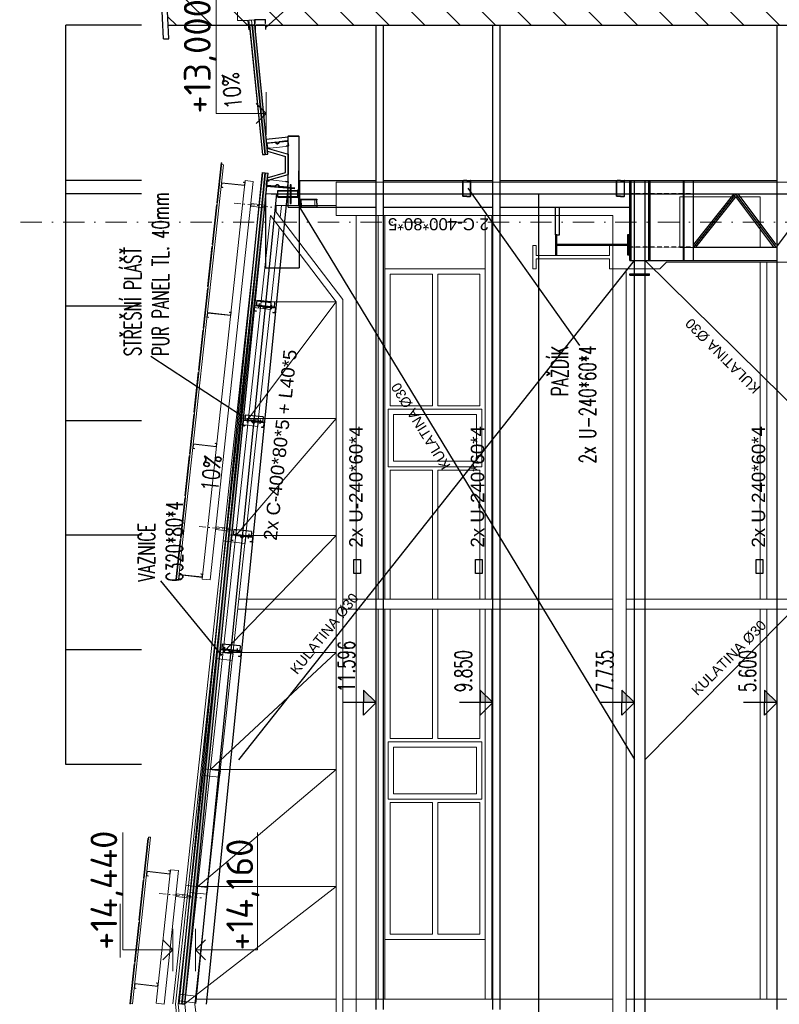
# Model space of a CAD drawing. Header units: millimetres. Extents: x -385852 to 693036, y -525006 to 444206.
# Tile 93 of 156: x 234815 to 246173, y 11699 to 26429. Entities that reach past the tile are written whole.
import ezdxf
from ezdxf.enums import TextEntityAlignment as Align

# ---------------------------------------------------------------- set-up
doc = ezdxf.new("R2010")
doc.units = ezdxf.units.MM
for name, pattern in [('CENTERX2', [101.6, 63.5, -12.7, 12.7, -12.7]), ('DASHDOT', [25.4, 12.7, -6.35, 0, -6.35]), ('HIDDEN2', [4.7625, 3.175, -1.5875]), ('ČERCHOVANÁ', [25.4, 12.7, -6.35, 0, -6.35])]:
    doc.linetypes.add(name, pattern=pattern)
doc.layers.get('Defpoints').update_dxf_attribs({"color": 8})
doc.layers.add('____podklad-01', color=91, linetype='Continuous', transparency=0.8)
for name, color, linetype, lineweight in [('A99_S_kce-demolice', 30, 'Continuous', 20), ('A99_S_kce-pohl', 61, 'Continuous', 5), ('A99_S_kce-rez-sil', 7, 'Continuous', 15), ('A99_S_kce-rez-ten', 6, 'Continuous', 9), ('A99_S_koty-200-vysk', 160, 'Continuous', 9), ('A99_S_osy', 1, 'CENTERX2', 5)]:
    doc.layers.add(name, color=color, linetype=linetype, lineweight=lineweight)
for name, color, linetype in [('CSPROFILY_POHLEDY', 7, 'Continuous'), ('OSY', 2, 'ČERCHOVANÁ'), ('SRAFY', 9, 'Continuous'), ('SUMA', 7, 'Continuous')]:
    doc.layers.add(name, color=color, linetype=linetype)
doc.styles.add('100', font='romans.shx', dxfattribs={"width": 0.65, "height": 0.25})
doc.styles.add('50', font='romans.shx', dxfattribs={"width": 0.65, "height": 0.125})
doc.styles.add('A99_popis', font='isocpeur.ttf')
doc.styles.add('ARIAL', font='arial.ttf', dxfattribs={"height": 1000})
doc.styles.add('S2_5', font='ROMANS.shx', dxfattribs={"width": 0.65, "height": 2.5})
doc.dimstyles.new('100', dxfattribs={"dimscale": 0.1, "dimtxt": 1, "dimasz": 1, "dimexe": 1, "dimexo": 5, "dimgap": 1, "dimtad": 1, "dimdec": 0, "dimlfac": 1000, "dimrnd": 1, "dimdsep": 46, "dimtxsty": '100', "dimblk": 'lin_kot', "dimcen": 0, "dimclrd": 256, "dimclre": 256, "dimaunit": 2, "dimadec": 3, "dimazin": 0, "dimtfac": 1, "dimtdec": 0, "dimtix": 1, "dimtmove": 2, "dimatfit": 3, "dimldrblk": 'sip_kot', "dimfxl": 1, "dimtvp": 2.5, "dimtolj": 1, "dimtzin": 0, "dimarcsym": 0})

# ---------------------------------------------------------------- blocks, each defined once
blk = doc.blocks.new('Vaznice')
at = {"layer": 'SUMA'}
for p, q in [((118, 37), (118, -78)), ((122, -78), (122, 37)), ((194, 37), (194, 11)), ((198, 37), (198, 11)), ((198, 37), (198, 11)), ((122, -88), (141, -107)), ((122, -140), (141, -121)), ((125, -85), (144, -104)), ((125, -143), (144, -124)), ((118, -265), (118, -150)), ((122, -150), (122, -265)), ((194, -265), (194, -239)), ((198, -265), (198, -239)), ((198, -265), (198, -239))]:
    blk.add_line(p, q, dxfattribs=at)
at = {"layer": 'SUMA', "color": 7, "linetype": 'Continuous'}
for p, q in [((127, 46), (189, 46)), ((127, 42), (189, 42)), ((194, 11), (198, 11)), ((127, -270), (189, -270)), ((127, -274), (189, -274)), ((194, -239), (198, -239))]:
    blk.add_line(p, q, dxfattribs=at)
for centre, radius, start, end in [((127, 37), 9, 90, 180), ((127, 37), 5, 90, 180), ((127, -265), 9, 180, 270), ((127, -265), 5, 180, 270)]:
    blk.add_arc(centre, radius, start, end, dxfattribs=at)
at = {"layer": 'SUMA'}
for centre, radius, start, end in [((189, 37), 9, 0, 90), ((189, 37), 5, 0, 90), ((132, -78), 14, 180, 224.9113), ((132, -150), 14, 135.0887, 180), ((132, -78), 10, 180, 224.9113), ((132, -150), 10, 135.0887, 180), ((134, -114), 10, 0, 44.9113), ((134, -114), 10, 315.0887, 0), ((134, -114), 14, 0, 44.4153), ((134, -114), 14, 315.5847, 0), ((189, -265), 9, 270, 0), ((189, -265), 5, 270, 0)]:
    blk.add_arc(centre, radius, start, end, dxfattribs=at)
blk = doc.blocks.new('A$C3FF1313D')
at = {"layer": 'CSPROFILY_POHLEDY'}
blk.add_line((17, -2), (17, -2), dxfattribs=at)
blk.add_line((17, -2), (17, -2), dxfattribs=at)
blk.add_line((17, -2), (17, -2), dxfattribs=at)
blk.add_line((17, -2), (17, -2), dxfattribs=at)
blk.add_line((17, -2), (17, -2), dxfattribs=at)
at = {"layer": 'OSY', "color": 1}
blk.add_line((17, -2), (17, -2), dxfattribs=at)
blk.add_line((17, -2), (17, -2), dxfattribs=at)
at = {"layer": 'SUMA', "color": 1}
blk.add_line((17, -2), (17, -2), dxfattribs=at)
blk.add_line((17, -2), (17, -2), dxfattribs=at)
blk.add_line((17, -2), (17, -2), dxfattribs=at)
blk.add_line((17, -2), (17, -2), dxfattribs=at)
at = {"layer": 'SUMA', "xscale": -0.001000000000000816, "yscale": 0.000999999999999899, "zscale": 0.001, "rotation": 354.9999772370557}
blk.add_blockref('Vaznice', (17, -2), dxfattribs=at)
blk = doc.blocks.new('A$C702019A3')
at = {"layer": 'SUMA', "xscale": -1, "rotation": 174.2894068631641}
blk.add_blockref('Vaznice', (-145, -261), dxfattribs=at)
blk = doc.blocks.new('lin_kot')
at = {"linetype": 'Continuous'}
for q in [(-1, 0), (1, 0)]:
    blk.add_line((0, 0), q, dxfattribs=at)
for points in [[(0, 0), (-1, -1)], [(0, 0), (1, 1)]]:
    blk.add_lwpolyline(points, dxfattribs=at)
blk = doc.blocks.new('*D181')
at = {"layer": '____podklad-01', "lineweight": -2}
for p, q in [((236636, 17002), (235505, 17002)), ((235505, 15288), (235505, 17002)), ((236636, 15288), (235505, 15288))]:
    blk.add_line(p, q, dxfattribs=at)
at = {"layer": 'Defpoints', "color": 0, "lineweight": 5}
for p in [(235505, 17002), (236636, 17002), (236636, 15288)]:
    blk.add_point(p, dxfattribs=at)
at = {"layer": '____podklad-01', "lineweight": -2, "xscale": 0.1, "yscale": 0.1, "zscale": 0.1}
for p, rotation in [((235505, 17002), 90), ((235505, 15288), 270)]:
    blk.add_blockref('lin_kot', p, dxfattribs=dict(at, rotation=rotation))
at = {"layer": '____podklad-01', "color": 0, "insert": (235505, 16145), "char_height": 0.25, "attachment_point": 5, "rotation": 90, "style": '100'}
blk.add_mtext('\\A1;1714000', dxfattribs=at)
blk = doc.blocks.new('sip_kot')
at = {"linetype": 'Continuous'}
blk.add_lwpolyline([(0, 0, 0, 0.7, 0), (-3, 0, 0.7, 0.7, 0)], format="xyseb", dxfattribs=at)
blk = doc.blocks.new('*D182')
at = {"layer": '____podklad-01', "lineweight": -2}
for p, q in [((236636, 18716), (235505, 18716)), ((235505, 17002), (235505, 18716)), ((236636, 17002), (235505, 17002))]:
    blk.add_line(p, q, dxfattribs=at)
at = {"layer": 'Defpoints', "color": 0, "lineweight": 5}
for p in [(235505, 18716), (236636, 18716), (236636, 17002)]:
    blk.add_point(p, dxfattribs=at)
at = {"layer": '____podklad-01', "lineweight": -2, "xscale": 0.1, "yscale": 0.1, "zscale": 0.1}
for p, rotation in [((235505, 18716), 90), ((235505, 17002), 270)]:
    blk.add_blockref('lin_kot', p, dxfattribs=dict(at, rotation=rotation))
at = {"layer": '____podklad-01', "color": 0, "insert": (235505, 17859), "char_height": 0.25, "attachment_point": 5, "rotation": 90, "style": '100'}
blk.add_mtext('\\A1;1714000', dxfattribs=at)
blk = doc.blocks.new('*D183')
at = {"layer": '____podklad-01', "lineweight": -2}
for p, q in [((236636, 20430), (235505, 20430)), ((235505, 18716), (235505, 20430)), ((236636, 18716), (235505, 18716))]:
    blk.add_line(p, q, dxfattribs=at)
at = {"layer": 'Defpoints', "color": 0, "lineweight": 5}
for p in [(235505, 20430), (236636, 20430), (236636, 18716)]:
    blk.add_point(p, dxfattribs=at)
at = {"layer": '____podklad-01', "lineweight": -2, "xscale": 0.1, "yscale": 0.1, "zscale": 0.1}
for p, rotation in [((235505, 20430), 90), ((235505, 18716), 270)]:
    blk.add_blockref('lin_kot', p, dxfattribs=dict(at, rotation=rotation))
at = {"layer": '____podklad-01', "color": 0, "insert": (235505, 19573), "char_height": 0.25, "attachment_point": 5, "rotation": 90, "style": '100'}
blk.add_mtext('\\A1;1714000', dxfattribs=at)
blk = doc.blocks.new('*D184')
at = {"layer": '____podklad-01', "lineweight": -2}
for p, q in [((236636, 22144), (235505, 22144)), ((235505, 20430), (235505, 22144)), ((236636, 20430), (235505, 20430))]:
    blk.add_line(p, q, dxfattribs=at)
at = {"layer": 'Defpoints', "color": 0, "lineweight": 5}
for p in [(235505, 22144), (236636, 22144), (236636, 20430)]:
    blk.add_point(p, dxfattribs=at)
at = {"layer": '____podklad-01', "lineweight": -2, "xscale": 0.1, "yscale": 0.1, "zscale": 0.1}
for p, rotation in [((235505, 22144), 90), ((235505, 20430), 270)]:
    blk.add_blockref('lin_kot', p, dxfattribs=dict(at, rotation=rotation))
at = {"layer": '____podklad-01', "color": 0, "insert": (235505, 21287), "char_height": 0.25, "attachment_point": 5, "rotation": 90, "style": '100'}
blk.add_mtext('\\A1;1714000', dxfattribs=at)
blk = doc.blocks.new('*D185')
at = {"layer": '____podklad-01', "lineweight": -2}
for p, q in [((236636, 23825), (235505, 23825)), ((235505, 22144), (235505, 23825)), ((236636, 22144), (235505, 22144))]:
    blk.add_line(p, q, dxfattribs=at)
at = {"layer": 'Defpoints', "color": 0, "lineweight": 5}
for p in [(235505, 23825), (236636, 23825), (236636, 22144)]:
    blk.add_point(p, dxfattribs=at)
at = {"layer": '____podklad-01', "lineweight": -2, "xscale": 0.1, "yscale": 0.1, "zscale": 0.1}
for p, rotation in [((235505, 23825), 90), ((235505, 22144), 270)]:
    blk.add_blockref('lin_kot', p, dxfattribs=dict(at, rotation=rotation))
at = {"layer": '____podklad-01', "color": 0, "insert": (235505, 22984), "char_height": 0.25, "attachment_point": 5, "rotation": 90, "style": '100'}
blk.add_mtext('\\A1;1681000', dxfattribs=at)
blk = doc.blocks.new('A$C0B455823')
at = {"layer": 'SRAFY', "color": 1}
for p, q in [((47, 91), (-20, 98)), ((-13, -134), (13, 134)), ((-5, -135), (21, 134)), ((17, 85), (9, 86)), ((18, 103), (10, 103)), ((93, 126), (13, 134)), ((66, -142), (93, 126)), ((28, -98), (-39, -92)), ((66, -142), (-13, -134)), ((-2, -104), (-10, -103)), ((-1, -86), (-9, -86))]:
    blk.add_line(p, q, dxfattribs=at)
at = {"layer": 'SRAFY', "color": 1, "xscale": -0.9999999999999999, "rotation": 354.2894068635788}
blk.add_blockref('Vaznice', (129, 102), dxfattribs=at)
blk = doc.blocks.new('*D190')
at = {"layer": '____podklad-01', "lineweight": -2}
for p, q in [((242577, 23825), (242577, 23825)), ((242577, -425), (242577, 23825)), ((242577, -425), (242577, -425))]:
    blk.add_line(p, q, dxfattribs=at)
at = {"layer": 'Defpoints', "color": 0, "lineweight": 5}
for p in [(242577, 23825), (242577, 23825), (242577, -425)]:
    blk.add_point(p, dxfattribs=at)
at = {"layer": '____podklad-01', "lineweight": -2, "xscale": 0.1, "yscale": 0.1, "zscale": 0.1}
for p, rotation in [((242577, 23825), 90), ((242577, -425), 270)]:
    blk.add_blockref('lin_kot', p, dxfattribs=dict(at, rotation=rotation))
at = {"layer": '____podklad-01', "color": 0, "insert": (242352, 11184), "char_height": 0.25, "attachment_point": 5, "rotation": 90, "style": '100'}
blk.add_mtext('\\A1;24250000', dxfattribs=at)
blk = doc.blocks.new('A$C45533091')
at = {"layer": 'SUMA'}
for p, q in [((-0.06, 0.076), (-0.06, 0.08)), ((-0.06, 0.08), (-0.009, 0.08)), ((-0.06, 0.076), (-0.009, 0.076)), ((-0.004, -0.071), (-0.004, 0.071)), ((0, -0.071), (0, 0.071)), ((-0.06, -0.08), (-0.06, -0.076)), ((-0.06, -0.076), (-0.009, -0.076)), ((-0.06, -0.08), (-0.009, -0.08))]:
    blk.add_line(p, q, dxfattribs=at)
for centre, radius, start, end in [((-0.009, 0.071), 0.009, 360, 90), ((-0.009, 0.071), 0.005, 360, 90), ((-0.009, -0.071), 0.005, 270, 360), ((-0.009, -0.071), 0.009, 270, 360)]:
    blk.add_arc(centre, radius, start, end, dxfattribs=at)
blk = doc.blocks.new('*D193')
at = {"layer": '____podklad-01', "lineweight": -2}
for p, q in [((236636, 24025), (235505, 24025)), ((235505, 23825), (235505, 24025)), ((236636, 23825), (235505, 23825))]:
    blk.add_line(p, q, dxfattribs=at)
at = {"layer": 'Defpoints', "color": 0, "lineweight": 5}
for p in [(235505, 24025), (236636, 24025), (236636, 23825)]:
    blk.add_point(p, dxfattribs=at)
at = {"layer": '____podklad-01', "lineweight": -2, "xscale": 0.1, "yscale": 0.1, "zscale": 0.1}
for p, rotation in [((235505, 24025), 90), ((235505, 23825), 270)]:
    blk.add_blockref('lin_kot', p, dxfattribs=dict(at, rotation=rotation))
at = {"layer": '____podklad-01', "color": 0, "insert": (235505, 23925), "char_height": 0.25, "attachment_point": 5, "rotation": 90, "style": '100'}
blk.add_mtext('\\A1;200000', dxfattribs=at)
blk = doc.blocks.new('*D194')
at = {"layer": '____podklad-01', "lineweight": -2}
for p, q in [((236636, 26345), (235505, 26345)), ((235505, 24025), (235505, 26345)), ((236636, 24025), (235505, 24025))]:
    blk.add_line(p, q, dxfattribs=at)
at = {"layer": 'Defpoints', "color": 0, "lineweight": 5}
for p in [(235505, 26345), (236636, 26345), (236636, 24025)]:
    blk.add_point(p, dxfattribs=at)
at = {"layer": '____podklad-01', "lineweight": -2, "xscale": 0.1, "yscale": 0.1, "zscale": 0.1}
for p, rotation in [((235505, 26345), 90), ((235505, 24025), 270)]:
    blk.add_blockref('lin_kot', p, dxfattribs=dict(at, rotation=rotation))
at = {"layer": '____podklad-01', "color": 0, "insert": (235505, 25185), "char_height": 0.25, "attachment_point": 5, "rotation": 90, "style": '100'}
blk.add_mtext('\\A1;2320000', dxfattribs=at)
blk = doc.blocks.new('vys_kota')
at = {"linetype": 'Continuous'}
for p, q in [((0, 0), (0, 5.01)), ((0, 0), (-1.88, 1.88)), ((-1.88, 1.88), (0, 1.88)), ((1.88, 1.88), (0, 1.88)), ((0, 0), (1.88, 1.88))]:
    blk.add_line(p, q, dxfattribs=at)
for points in [[(0, 1.88), (0, 0), (1.88, 1.88)], [(0, 0), (1.88, 1.88), (0, 1.88), (0, 0)]]:
    blk.add_solid(points, dxfattribs=at)
at = {"color": 7, "linetype": 'Continuous', "style": 'S2_5', "width": 0.65}
blk.add_attdef('VYSKA', (1.57, 3.17), '', height=2.5, dxfattribs=at)
blk = doc.blocks.new('*D188')
at = {"layer": '____podklad-01', "lineweight": -2}
for p, q in [((238492, 23824), (238492, 22717)), ((238992, 23824), (238992, 22717)), ((238492, 22717), (238992, 22717))]:
    blk.add_line(p, q, dxfattribs=at)
at = {"layer": 'Defpoints', "color": 0, "lineweight": 5}
for p in [(238492, 23825), (238992, 23825), (238992, 22717)]:
    blk.add_point(p, dxfattribs=at)
at = {"layer": '____podklad-01', "lineweight": -2, "xscale": 0.1, "yscale": 0.1, "zscale": 0.1, "rotation": 180}
blk.add_blockref('lin_kot', (238492, 22717), dxfattribs=at)
at = {"layer": '____podklad-01', "lineweight": -2, "xscale": 0.1, "yscale": 0.1, "zscale": 0.1}
blk.add_blockref('lin_kot', (238992, 22717), dxfattribs=at)
at = {"layer": '____podklad-01', "color": 0, "insert": (239252, 22942), "char_height": 0.25, "attachment_point": 5, "style": '100'}
blk.add_mtext('\\A1;499596', dxfattribs=at)
blk = doc.blocks.new('A$C7C5A5B29')
at = {"layer": 'SUMA'}
for p, q in [((0.111, 0), (-0.111, 0)), ((-0.12, -0.06), (-0.12, -0.009)), ((-0.116, -0.06), (-0.12, -0.06)), ((-0.116, -0.06), (-0.116, -0.009)), ((0.111, -0.004), (-0.111, -0.004)), ((0.116, -0.06), (0.116, -0.009)), ((0.12, -0.06), (0.116, -0.06)), ((0.12, -0.06), (0.12, -0.009))]:
    blk.add_line(p, q, dxfattribs=at)
for centre, radius, start, end in [((-0.111, -0.009), 0.009, 90, 180), ((0.111, -0.009), 0.009, 0, 90), ((-0.111, -0.009), 0.005, 90, 180), ((0.111, -0.009), 0.005, 0, 90)]:
    blk.add_arc(centre, radius, start, end, dxfattribs=at)

msp = doc.modelspace()

# ---------------------------------------------------------------- hatches: boundary and pattern name
at = {"layer": '____podklad-01'}
h = msp.add_hatch(dxfattribs=at)
h.set_pattern_fill('ANSI31', color=256, scale=3000, angle=90, style=0)
h.set_pattern_definition([(135, (210977.15, -4750.14), (-265.165, -265.165), [])])
h.paths.add_polyline_path([(237036.0766, 26345), (236845.1287, 30097.0866), (251890, 30097.0866), (251890, 26345)])
h.paths.add_polyline_path([(238755.1557, 27065.7841), (238755.1557, 29899.1175), (240011.1081, 29899.1175), (240011.1081, 27065.7841)], flags=24)
h.paths.add_polyline_path([(239915.9159, 24722.6406), (239915.9159, 27230.9739), (240779.0111, 27230.9739), (240779.0111, 24722.6406)], flags=9)
h.paths.add_polyline_path([(246740.867, 27823.2497), (242338.9656, 27823.2497), (242338.9656, 27109.1893), (246740.867, 27109.1893)], flags=24)
h = msp.add_hatch(dxfattribs=at)
h.set_pattern_fill('HONEY', color=256, scale=150, angle=371.35093808, style=0)
h.set_pattern_definition([(5.7105931, (-2136215.1, 331.612), (26.36968195, 18.95593236), [18.75, -37.5]), (125.7105931, (-2136215.1, 331.612), (-29.60115995, 13.35884828), [18.75, -37.5]), (65.7105931, (-2136215.1, 331.612), (-3.231478, 32.31478064), [-37.5, 18.75])])
h.paths.add_polyline_path([(238483.2144, 24414.4622), (238523.0159, 24418.4424), (238329.5694, 26352.907), (238289.7679, 26348.9268)])
h = msp.add_hatch(dxfattribs=at)
h.set_pattern_fill('HONEY', color=256, scale=150, angle=371.35093808, style=0)
h.set_pattern_definition([(354.2894069, (-2136215.1, 48220.979), (26.36968195, -18.95593236), [18.75, -37.5]), (234.2894069, (-2136215.1, 48220.979), (-29.60115995, -13.35884828), [18.75, -37.5]), (294.2894069, (-2136215.1, 48220.979), (-3.231478, -32.31478064), [-37.5, 18.75])])
h.paths.add_polyline_path([(238483.2144, 24138.1289), (238523.0159, 24134.1487), (237279.601, 11700), (237239.7995, 11703.9802)])

# ---------------------------------------------------------------- linework, layer by layer
for p, q in [((236966.3582, 26140.934), (236765.0252, 30097.0866)), ((237046.2549, 26145), (236845.1287, 30097.0866)), ((237036.0766, 26345), (251890, 26345)), ((238483.2144, 24414.4622), (238289.7679, 26348.9268)), ((238523.0159, 24418.4424), (238329.5694, 26352.907)), ((240144, 17620), (240144, 26345)), ((240254, 17620), (240254, 26345)), ((241890, 17620), (241890, 26345)), ((242000, 17620), (242000, 26345)), ((246140, 17620), (246140, 26345)), ((236966.3582, 26140.934), (237046.2549, 26145)), ((238830.9707, 23625), (238830.9707, 24688.9182)), ((238830.9707, 24688.9182), (238991.697, 24688.9182)), ((238991.697, 24025), (238991.697, 24688.9182)), ((238790.9707, 24145.2067), (238790.9707, 24385.0812)), ((238830.9707, 24415.144), (238830.9707, 24115.144)), ((238483.2144, 24138.1289), (237239.7995, 11703.9802)), ((238523.0159, 24134.1487), (237279.601, 11700)), ((238991.697, 24025), (240144, 24025)), ((238999.697, 24025), (238999.697, 23625)), ((240254, 24025), (241890, 24025)), ((242000, 24025), (246140, 24025)), ((243940, 22825), (243940, 24025)), ((243940, 22825), (243940, 24025)), ((243940, 24025), (244240, 24025)), ((243956, 22825), (243956, 24025)), ((244005, 22627.3629), (244005, 24025)), ((244165, 22627.3629), (244165, 24025)), ((244224, 22825), (244224, 24025)), ((244240, 22825), (244240, 24025)), ((244740, 22825), (244740, 24025)), ((244750, 22825), (244750, 24025)), ((244890, 22825), (244890, 24025)), ((238822.1709, 23909.739), (237601.197, 11700)), ((238503.3365, 23937.3548), (238926.8847, 23905)), ((238504.1325, 23945.3151), (238926.8847, 23913.3115)), ((238676.8847, 23775), (238676.8847, 23875)), ((238676.8847, 23875), (238859.5254, 23875)), ((238676.8847, 23866.5), (238859.5254, 23866.5)), ((238874.7076, 23875), (238971.697, 23875)), ((238874.7076, 23866.5), (238971.697, 23866.5)), ((238971.697, 23775), (238971.697, 23875)), ((238676.8847, 23783.5), (238859.5254, 23783.5)), ((238676.8847, 23775), (238859.5254, 23775)), ((238874.7076, 23783.5), (238971.697, 23783.5)), ((238874.7076, 23775), (238971.697, 23775)), ((238971.697, 23836), (238991.697, 23836)), ((238971.697, 23814), (238991.697, 23814)), ((244890, 23825), (246140, 23825)), ((238830.9707, 23625), (238991.697, 23625)), ((238991.697, 23625), (240144, 23625)), ((240254, 23625), (241890, 23625)), ((242000, 23625), (243940, 23625)), ((242825.2642, 23211.863), (242825.2642, 23625)), ((242885.2642, 23211.863), (242885.2642, 23625)), ((242845.2642, 23211.863), (242885.2642, 23211.863)), ((244890, 23025), (246140, 23025)), ((243940, 22825), (246140, 22825)), ((243940, 22825), (244240, 22825)), ((243937.1868, 22607.3629), (243937.1868, 22627.3629)), ((244005, -625), (244005, 22607.3629)), ((244165, -625), (244165, 22607.3629)), ((244232.1512, 22607.3629), (244232.1512, 22627.3629)), ((240144, 11620), (240144, 17620)), ((240254, 11620), (240254, 17620)), ((241890, 11620), (241890, 17620)), ((242000, 11620), (242000, 17620)), ((246140, 11620), (246140, 17620))]:
    msp.add_line(p, q, dxfattribs=at)
at = {"layer": '____podklad-01', "ltscale": 0.3}
for p, q in [((238652.899, 23825), (237441.599, 11712)), ((238572.5, 23825), (254502.6525, 23825))]:
    msp.add_line(p, q, dxfattribs=at)
at = {"layer": '____podklad-01', "linetype": 'HIDDEN2'}
for p, q in [((244890, 23825), (243956, 23825)), ((244890, 23025), (243956, 23025))]:
    msp.add_line(p, q, dxfattribs=at)
at = {"layer": '____podklad-01'}
for points in [[(238443.4076, 24410.5354), (238483.209, 24414.5156), (238289.7626, 26348.9801), (238249.9611, 26345)], [(238483.2144, 24414.4622), (238523.0159, 24418.4424), (238329.5694, 26352.907), (238289.7679, 26348.9268)], [(238443.4076, 24142.0557), (238483.209, 24138.0755), (237239.7942, 11703.9268), (237199.9927, 11707.907)], [(238483.2144, 24138.1289), (238523.0159, 24134.1487), (237279.601, 11700), (237239.7995, 11703.9802)], [(238999.697, 23625), (238999.697, 24025), (238991.697, 24025), (238991.697, 23625)], [(238859.5254, 23956.6824), (238859.5254, 23681.6552), (238874.7076, 23681.6552), (238874.7076, 23956.6824), (238859.5254, 23956.6824)], [(238981.697, 23885), (238981.697, 23765), (238971.697, 23765), (238971.697, 23885)], [(238991.697, 23885), (238991.697, 23765), (238981.697, 23765), (238981.697, 23885)], [(242845.2642, 22911.863), (242845.2642, 23211.863), (242825.2642, 23211.863), (242825.2642, 22911.863)], [(243925.2642, 22911.863), (243925.2642, 23211.863), (243905.2642, 23211.863), (243905.2642, 22911.863)], [(243905.2642, 23056.863), (243905.2642, 23066.863), (242845.2642, 23066.863), (242845.2642, 23056.863)], [(239810.0545, 18143.7564), (239810.0545, 18355.5127), (239909.6417, 18355.5127), (239909.6417, 18143.7564)], [(241628.1135, 18143.7564), (241628.1135, 18355.5127), (241727.7007, 18355.5127), (241727.7007, 18143.7564)], [(245828.7297, 18143.7564), (245828.7297, 18355.5127), (245928.3169, 18355.5127), (245928.3169, 18143.7564)]]:
    msp.add_lwpolyline(points, close=True, dxfattribs=at)
for points in [[(238247.3375, 24896.9853, 0, 90, 0), (238228.2824, 25087.5354, 0, 0, 0), (238149.2077, 25849.3079, 0, 0, 0)], [(237936.958, 20228.8039, 0, 90, 0), (237917.903, 20038.2538, 0, 0, 0), (237838.8282, 19276.4813, 0, 0, 0)]]:
    msp.add_lwpolyline(points, format="xyseb", dxfattribs=at)
for points in [[(238500.5121, 24643.4799), (238830.9707, 24676.5258)], [(238506.4823, 24583.7777), (238830.9707, 24616.2265)], [(238514.1747, 24506.8539), (238830.9707, 24415.144)], [(238518.4631, 24463.9701), (238790.9707, 24385.0812)], [(238511.8779, 24022.7691), (238830.9707, 24115.144)], [(238516.1663, 24065.6529), (238790.9707, 24145.2067)], [(245492.1012, 23825), (244890, 23065.2509)], [(246092.75, 23025), (245523.4545, 23784.0607), (244921.8988, 23025)], [(246140, 23088), (246124, 23066.6667), (245555.25, 23825)], [(238999.697, 23625.0357), (244005, 15360.0258)], [(238091.0408, 15357.0178), (244005, 22825.0357)], [(244165, 22825.0357), (251740, 15360.0352)], [(244165, 15360.026), (251540, 22825.0357)], [(243937.1868, 22627.3629), (244232.1512, 22627.3629)], [(243937.1868, 22617.3629), (244232.1512, 22617.3629)], [(243937.1868, 22607.3629), (244232.1512, 22607.3629)]]:
    msp.add_lwpolyline(points, dxfattribs=at)
at = {"layer": '____podklad-01', "ltscale": 0.3}
msp.add_lwpolyline([(252724, 23825), (252124, 23025), (251524, 23825), (250924, 23025), (250324, 23825), (249724, 23025), (249124, 23825), (248524, 23025), (247924, 23825), (247324, 23025), (246724, 23825), (246124, 23025), (245524, 23825), (244890, 23025)], dxfattribs=at)
at = {"layer": 'A99_S_kce-demolice', "lineweight": 5}
for p, q in [((238452.5778, 24139.6909), (237855.5928, 18630.7481)), ((237855.5928, 18630.7481), (237297.4421, 13480.166)), ((237895.36, 18626.4386), (237337.2092, 13475.8566)), ((237376.9764, 13471.5472), (237935.1271, 18622.1292)), ((237297.4421, 13480.166), (237104.9986, 11704.3094))]:
    msp.add_line(p, q, dxfattribs=at)
at = {"layer": 'A99_S_kce-demolice', "lineweight": 13}
for p, q in [((238492.345, 24135.3815), (237895.36, 18626.4386)), ((238532.1122, 24131.072), (237935.1271, 18622.1292)), ((237337.2092, 13475.8566), (237144.7658, 11700)), ((237376.9764, 13471.5472), (237185, 11700)), ((237376.9764, 13471.5472), (237337.2092, 13475.8566)), ((237337.2092, 9924.1434), (237144.7658, 11700)), ((237376.9764, 9928.4528), (237185, 11700))]:
    msp.add_line(p, q, dxfattribs=at)
at = {"layer": 'A99_S_kce-demolice', "lineweight": 9}
msp.add_line((237935.1271, 18622.1292), (237895.36, 18626.4386), dxfattribs=at)
at = {"layer": 'A99_S_kce-demolice', "lineweight": 5}
for points in [[(238483.209, 24414.5156), (238443.4076, 24410.5354), (238242.41, 26420.5105), (238282.2115, 26424.4907)], [(238443.4076, 24410.5354), (238255.9516, 26285.0952)], [(238492.345, 24135.3815), (238452.5778, 24139.6909)], [(237895.36, 18626.4386), (237855.5928, 18630.7481)], [(237337.2092, 13475.8566), (237297.4421, 13480.166)]]:
    msp.add_lwpolyline(points, dxfattribs=at)
at = {"layer": 'A99_S_kce-demolice', "lineweight": 13}
for points in [[(238523.0105, 24418.4957), (238322.013, 26428.4708), (238282.2115, 26424.4907), (238483.209, 24414.5156), (238523.0105, 24418.4957)], [(238532.1122, 24131.072), (238492.345, 24135.3815)]]:
    msp.add_lwpolyline(points, dxfattribs=at)
at = {"layer": 'A99_S_kce-demolice', "lineweight": 5, "ltscale": 2}
for points in [[(237861.9461, 24258.5561), (237189.6748, 18054.8756), (237159.8494, 18058.1077), (237832.1207, 24261.7882)], [(237834.8141, 24286.6427), (237824.8723, 24287.72), (237760.2309, 23691.2123), (237770.1727, 23690.1349)], [(238188.3618, 24022.0127), (237542.4857, 18061.9062), (237661.7873, 18048.9779), (238307.6634, 24009.0844)], [(237837.2897, 23984.618), (237830.8255, 23924.9673), (237850.7091, 23922.8126), (237850.1704, 23917.8417), (237825.316, 23920.5351), (237832.8575, 23990.1276), (238175.8494, 23952.9588), (238180.1588, 23992.726), (238160.2752, 23994.8807), (238160.8139, 23999.8516), (238185.6684, 23997.1582), (238180.2816, 23947.4492), (237837.2897, 23984.618)], [(237766.9406, 23660.3095), (237756.9988, 23661.3869), (237692.3573, 23064.8792), (237702.2991, 23063.8018)], [(237699.067, 23033.9764), (237689.1252, 23035.0538), (237624.4838, 22438.546), (237634.4256, 22437.4687)], [(237631.1935, 22407.6433), (237621.2517, 22408.7207), (237556.6102, 21812.2129), (237566.552, 21811.1356)], [(237626.6662, 22040.997), (237620.2021, 21981.3462), (237640.0856, 21979.1915), (237639.547, 21974.2206), (237614.6925, 21976.914), (237622.234, 22046.5066), (237965.2259, 22009.3377), (237969.5354, 22049.1049), (237949.6518, 22051.2596), (237950.1905, 22056.2305), (237975.0449, 22053.5371), (237969.6582, 22003.8282), (237626.6662, 22040.997)], [(237563.3199, 21781.3102), (237553.3781, 21782.3875), (237488.7367, 21185.8798), (237498.6785, 21184.8024)], [(237495.4464, 21154.9771), (237485.5046, 21156.0544), (237420.8631, 20559.5467), (237430.8049, 20558.4693)], [(237427.5728, 20528.6439), (237417.631, 20529.7213), (237352.9896, 19933.2135), (237362.9314, 19932.1362)], [(237413.888, 20077.4924), (237407.4239, 20017.8416), (237427.3075, 20015.6869), (237426.7688, 20010.716), (237401.9143, 20013.4094), (237409.4558, 20083.0019), (237752.4477, 20045.8331), (237756.7572, 20085.6003), (237736.8736, 20087.755), (237737.4123, 20092.7259), (237762.2668, 20090.0325), (237756.88, 20040.3235), (237413.888, 20077.4924)], [(237359.6993, 19902.3108), (237349.7575, 19903.3882), (237285.116, 19306.8804), (237295.0578, 19305.8031)], [(237291.8257, 19275.9777), (237281.8839, 19277.055), (237217.2425, 18680.5473), (237227.1843, 18679.4699)], [(237159.3107, 18053.1368), (237149.3689, 18054.2142), (237214.0104, 18650.7219), (237223.9522, 18649.6446)], [(237202.1872, 18123.9295), (237195.723, 18064.2788), (237215.6066, 18062.124), (237215.0679, 18057.1531), (237190.2135, 18059.8465), (237197.755, 18129.4391), (237540.7469, 18092.2703), (237545.0563, 18132.0374), (237525.1727, 18134.1922), (237525.7114, 18139.1631), (237550.5659, 18136.4697), (237545.1791, 18086.7607), (237202.1872, 18123.9295)], [(236771.6599, 14197.4589), (236501.7817, 11707.0391), (236471.9564, 11710.2712), (236741.8345, 14200.691)], [(236739.6798, 14180.8074), (236729.738, 14181.8848), (236665.0965, 13585.3771), (236675.0383, 13584.2997)], [(236721.1469, 13684.9178), (236714.6827, 13625.267), (236734.5663, 13623.1123), (236734.0276, 13618.1414), (236709.1731, 13620.8348), (236716.7146, 13690.4274), (237059.7066, 13653.2585), (237064.016, 13693.0257), (237044.1324, 13695.1804), (237044.6711, 13700.1513), (237069.5256, 13697.4579), (237064.1388, 13647.7489), (236721.1469, 13684.9178)], [(237071.1416, 13712.3706), (236854.5927, 11714.0697), (236973.8942, 11701.1414), (237190.4432, 13699.4423)], [(236671.8062, 13554.4743), (236661.8645, 13555.5517), (236597.223, 12959.0439), (236607.1648, 12957.9666)], [(236603.9327, 12928.1412), (236593.9909, 12929.2185), (236529.3494, 12332.7108), (236539.2912, 12331.6334)], [(236471.4177, 11705.3003), (236461.4759, 11706.3777), (236526.1174, 12302.8854), (236536.0591, 12301.8081)], [(236539.0734, 12004.7543), (236532.6092, 11945.1036), (236552.4928, 11942.9488), (236551.9541, 11937.978), (236527.0996, 11940.6713), (236534.6412, 12010.2639), (236877.6331, 11973.0951), (236881.9425, 12012.8622), (236862.0589, 12015.017), (236862.5976, 12019.9879), (236887.4521, 12017.2945), (236882.0653, 11967.5855), (236539.0734, 12004.7543)]]:
    msp.add_lwpolyline(points, close=True, dxfattribs=at)
at = {"layer": 'A99_S_kce-demolice', "linetype": 'DASHDOT', "lineweight": 5, "ltscale": 8}
for points in [[(238021.2964, 23685.5911), (238652.6005, 23617.1789)], [(237497.1618, 18848.9076), (238128.4658, 18780.4953)], [(236902.1868, 13358.5135), (237533.4909, 13290.1013)]]:
    msp.add_lwpolyline(points, dxfattribs=at)
at = {"layer": 'A99_S_kce-demolice', "lineweight": 5}
for points in [[(238272.6575, 23638.2349), (238276.9669, 23678.0021), (238485.7447, 23655.3776), (238481.4352, 23615.6104)], [(237748.5229, 18801.5514), (237752.8323, 18841.3185), (237961.61, 18818.694), (237957.3006, 18778.9268)], [(237153.5479, 13311.1573), (237157.8573, 13350.9245), (237366.635, 13328.2999), (237362.3256, 13288.5328)]]:
    msp.add_lwpolyline(points, close=True, dxfattribs=at)
at = {"layer": 'A99_S_kce-pohl'}
for p, q in [((239545, 24000), (251545, 24000)), ((239545, 23500), (239545, 24000)), ((239545, 23825), (238498.9442, 23825)), ((244685, 23780), (245885, 23780)), ((244685, 23780), (244685, 23020)), ((245885, 23780), (245885, 23020)), ((239545, 23650), (238651.1072, 23650)), ((238651.1072, 23650), (238651.1072, 23551.0689)), ((238730.86, 23650), (238711.5311, 23471.6348)), ((238564.3106, 23500), (237285.5855, 11700)), ((239545, 22210.7736), (238564.3106, 23500)), ((239645, 22244.4852), (238651.1072, 23551.0689)), ((239545, 23500), (243685, 23500)), ((239845, -100), (239845, 23500)), ((240175, 23500), (240175, 17760)), ((240275, 23500), (240275, 17760)), ((241775, 23500), (241775, 17760)), ((241875, 23500), (241875, 17760)), ((243685, 22700), (243685, 23500)), ((238695.8639, 23327.0584), (237435.8799, 11700)), ((244685, 23020), (245885, 23020)), ((240275, 22700), (241775, 22700)), ((240275, 17760), (240275, 22700)), ((241775, 22700), (241775, 17760)), ((243685, 22700), (244385, 22700)), ((243685, 22700), (243685, 700)), ((243885, 22700), (243885, 700)), ((244385, 22700), (244485, 22800)), ((244485, 22800), (251545, 22800)), ((245885, 22800), (245885, 17760)), ((245985, 22800), (245985, 17760)), ((240355, 22620), (240985, 22620)), ((240355, 20652.5), (240355, 22620)), ((240985, 20652.5), (240985, 22620)), ((241065, 22620), (241695, 22620)), ((241065, 20652.5), (241065, 22620)), ((241695, 22620), (241695, 20652.5)), ((239645, 1155.5148), (239645, 22244.4852)), ((238234.9601, 20460.7736), (239545, 22210.7736)), ((238424.6016, 22210.7736), (239545, 22210.7736)), ((239545, 1189.2264), (239545, 22210.7736)), ((240985, 20652.5), (240355, 20652.5)), ((241695, 20652.5), (241065, 20652.5)), ((238045.3187, 18710.7736), (239545, 20460.7736)), ((238234.9601, 20460.7736), (239545, 20460.7736)), ((240355, 17760), (240355, 19692.5)), ((240985, 19692.5), (240355, 19692.5)), ((240985, 17760), (240985, 19692.5)), ((241065, 17760), (241065, 19692.5)), ((241695, 19692.5), (241065, 19692.5)), ((241695, 19692.5), (241695, 17760)), ((237855.6772, 16960.7736), (239545, 18710.7736)), ((238045.3187, 18710.7736), (239545, 18710.7736)), ((238092.5811, 17760), (239545, 17760)), ((239645, 17760), (243685, 17760)), ((243885, 17760), (251545, 17760)), ((238076.3261, 17610), (239545, 17610)), ((239645, 17610), (243685, 17610)), ((240175, 17610), (240175, 11775)), ((240275, 17610), (240275, 11775)), ((240275, 12670), (240275, 17610)), ((240355, 17610), (240355, 15677.5)), ((240985, 17610), (240985, 15677.5)), ((241065, 17610), (241065, 15677.5)), ((241695, 15677.5), (241695, 17610)), ((241775, 17610), (241775, 11775)), ((241775, 17610), (241775, 12670)), ((241875, 17610), (241875, 11775)), ((243885, 17610), (251545, 17610)), ((245885, 17610), (245885, 11775)), ((245985, 17610), (245985, 11775)), ((237666.0358, 15210.7736), (239545, 16960.7736)), ((237855.6772, 16960.7736), (239545, 16960.7736)), ((240985, 15677.5), (240355, 15677.5)), ((241695, 15677.5), (241065, 15677.5)), ((237476.3944, 13460.7736), (239545, 15210.7736)), ((237666.0358, 15210.7736), (239545, 15210.7736)), ((240355, 14717.5), (240355, 12750)), ((240985, 14717.5), (240355, 14717.5)), ((240985, 14717.5), (240985, 12750)), ((241065, 14717.5), (241065, 12750)), ((241695, 14717.5), (241065, 14717.5)), ((241695, 12750), (241695, 14717.5)), ((237286.7529, 11710.7736), (239545, 13460.7736)), ((237476.3944, 13460.7736), (239545, 13460.7736)), ((241775, 12670), (240275, 12670)), ((240355, 12750), (240985, 12750)), ((241065, 12750), (241695, 12750)), ((238564.3106, -100), (237285.5855, 11700)), ((238695.8639, 72.9416), (237435.8799, 11700)), ((237444.0074, 11775), (239545, 11775)), ((239645, 11775), (243685, 11775)), ((243885, 11775), (251545, 11775))]:
    msp.add_line(p, q, dxfattribs=at)
for points in [[(238830, 24690), (238990, 24690), (238985, 23650), (238825, 23650)], [(241725, 19742.5), (241725, 20602.5), (240325, 20602.5), (240325, 19742.5)], [(241645, 19822.5), (241645, 20522.5), (240405, 20522.5), (240405, 19822.5)], [(241725, 15627.5), (241725, 14767.5), (240325, 14767.5), (240325, 15627.5)], [(241645, 15547.5), (241645, 14847.5), (240405, 14847.5), (240405, 15547.5)]]:
    msp.add_lwpolyline(points, close=True, dxfattribs=at)
at = {"layer": 'A99_S_kce-rez-sil'}
for p, q in [((242485, 22700), (242485, 23050)), ((242485, 23050), (242535, 23050)), ((242535, 23050), (242535, 22900)), ((243685, 23050), (243635, 23050)), ((243635, 23050), (243635, 22900)), ((243685, 22700), (243685, 23050)), ((242535, 22900), (243635, 22900)), ((242535, 22700), (242535, 22850)), ((242535, 22850), (243635, 22850)), ((243635, 22700), (243635, 22850)), ((242485, 22700), (242535, 22700)), ((243685, 22700), (243635, 22700))]:
    msp.add_line(p, q, dxfattribs=at)
at = {"layer": 'A99_S_kce-rez-sil', "linetype": 'Continuous', "lineweight": 13}
msp.add_lwpolyline([(238330, 26370), (238330, 26430), (238490, 26430), (238490, 26370), (238485, 26370), (238485, 26425), (238335, 26425), (238335, 26370), (238330, 26370)], dxfattribs=at)
for points in [[(238514.5527, 24503.0739), (238506.5924, 24582.6769), (238825.0043, 24614.518), (238832.9646, 24534.9151)], [(238511.9185, 23944.7257), (238521.8764, 24036.6172), (238830, 24003.2269), (238820.042, 23911.3354)], [(238985, 23650), (239230, 23650), (239230, 23745), (238985, 23745)]]:
    msp.add_lwpolyline(points, close=True, dxfattribs=at)
at = {"layer": 'A99_S_kce-rez-sil', "linetype": 'Continuous', "lineweight": 5}
for points in [[(238514.1747, 24506.8539), (238830, 24415.425), (238830, 24114.8629), (238520.651, 24025.3088)], [(238525.3098, 24068.2999), (238790.9707, 24145.2067), (238790.9707, 24385.0812), (238518.4631, 24463.9701)]]:
    msp.add_lwpolyline(points, dxfattribs=at)
at = {"layer": 'A99_S_kce-rez-sil'}
for points in [[(238314.41, 22122.1292), (238562.9549, 22095.1953), (238573.7285, 22194.6132), (238325.1836, 22221.5472)], [(238124.7686, 20372.1292), (238373.3135, 20345.1953), (238384.0871, 20444.6132), (238135.5422, 20471.5472)], [(237935.1271, 18622.1292), (238183.672, 18595.1953), (238194.4456, 18694.6132), (237945.9007, 18721.5472)], [(237745.4857, 16872.1292), (237994.0306, 16845.1953), (238004.8042, 16944.6132), (237756.2593, 16971.5472)], [(237555.8443, 15122.1292), (237804.3892, 15095.1953), (237815.1627, 15194.6132), (237566.6179, 15221.5472)], [(237366.2028, 13372.1292), (237614.7477, 13345.1953), (237625.5213, 13444.6132), (237376.9764, 13471.5472)], [(237190.3868, 11749.709), (237438.9317, 11722.775), (237449.7053, 11822.193), (237201.1604, 11849.1269)]]:
    msp.add_lwpolyline(points, close=True, dxfattribs=at)
at = {"layer": 'A99_S_kce-rez-ten', "lineweight": 5}
msp.add_lwpolyline([(238240, 26280), (238225, 26415), (238070, 26415), (238070, 27105), (238145, 27105)], dxfattribs=at)
at = {"layer": 'A99_S_koty-200-vysk', "ltscale": 2}
for p, q in [((237752.6907, 25026.4241), (237752.6907, 26782.9659)), ((238501.6534, 24709.128), (238501.6534, 25343.7201)), ((238501.6534, 25026.4241), (238351.7066, 25175.9732)), ((238501.6534, 25026.4241), (237752.6907, 25026.4241)), ((238501.6534, 25026.4241), (238351.7066, 24876.8749)), ((236356.0373, 12512.5396), (236356.0373, 14269.0814)), ((238368.8004, 12512.5396), (238368.8004, 14269.0814)), ((236315, 12400.8132), (236315, 13200.8132)), ((237105, 12195.2435), (237105, 12829.8357)), ((237444.5911, 12195.2435), (237444.5911, 12829.8357)), ((237105, 12512.5396), (236955.0533, 12662.0888)), ((237444.5911, 12512.5396), (237594.5379, 12662.0888)), ((237105, 12512.5396), (236356.0373, 12512.5396)), ((237105, 12512.5396), (236955.0533, 12362.9904)), ((237444.5911, 12512.5396), (238368.8004, 12512.5396)), ((237444.5911, 12512.5396), (237594.5379, 12362.9904))]:
    msp.add_line(p, q, dxfattribs=at)
at = {"layer": 'A99_S_osy', "linetype": 'DASHDOT', "lineweight": 5, "ltscale": 25}
msp.add_lwpolyline([(254834.8182, 23400), (234814.8182, 23400)], dxfattribs=at)

# ---------------------------------------------------------------- block references
at = {"layer": '____podklad-01', "yscale": 1000, "zscale": 1000}
for name, p, xscale, rotation in [('A$C45533091', (238416.6039, 26345), 1000, 89.9999999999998), ('A$C7C5A5B29', (241440, 23905), -1000, 89.99999999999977), ('A$C7C5A5B29', (241560, 23905), 1000, 269.9999999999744), ('A$C7C5A5B29', (243740, 23905), -1000, 89.99999999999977), ('A$C7C5A5B29', (243860, 23905), 1000, 269.9999999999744), ('A$C7C5A5B29', (239140, 23745), -1000, 359.9999999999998), ('A$C7C5A5B29', (239140, 23625), 1000, 179.9999999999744)]:
    msp.add_blockref(name, p, dxfattribs=dict(at, xscale=xscale, rotation=rotation))
at = {"layer": '____podklad-01', "xscale": -1, "rotation": 89.99999999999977}
msp.add_blockref('A$C702019A3', (238506.4823, 24583.7777), dxfattribs=at)
at = {"layer": '____podklad-01'}
for name, p, rotation in [('A$C702019A3', (238506.6961, 23945.1073), 92.15141208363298), ('A$C0B455823', (238483.9871, 22136.0413), 89.9999999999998), ('A$C3FF1313D', (238413.522, 22143.2019), 90.71057037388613), ('A$C0B455823', (238312.5871, 20422.0413), 89.9999999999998), ('A$C3FF1313D', (238242.122, 20429.2019), 90.71057037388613), ('A$C0B455823', (238141.1871, 18708.0413), 89.9999999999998), ('A$C3FF1313D', (238070.722, 18715.2019), 90.71057037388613), ('A$C0B455823', (237969.7871, 16994.0413), 89.9999999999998), ('A$C3FF1313D', (237899.322, 17001.2019), 90.71057037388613)]:
    msp.add_blockref(name, p, dxfattribs=dict(at, rotation=rotation))
at = {"layer": '____podklad-01', "xscale": 100, "yscale": 100, "zscale": 100, "rotation": 89.9999999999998}
for p, values in [((240144, 16213.4023), {'VYSKA': '11.596'}), ((241890, 16213.4023), {'VYSKA': '9.850'}), ((244005, 16213.4023), {'VYSKA': '7.735'}), ((246140, 16213.4023), {'VYSKA': '5.600'})]:
    msp.add_blockref('vys_kota', p, dxfattribs=at).add_auto_attribs(values)

# ---------------------------------------------------------------- texts
at = {"layer": '____podklad-01', "style": '50', "width": 0.8}
for rotation, p in [(95.85873158, (238139.1716, 25106.7807)), (84.14126619, (237775.3237, 19359.3795))]:
    msp.add_text('10%', height=250, rotation=rotation, dxfattribs=at).set_placement(p)
at = {"layer": '____podklad-01', "style": 'ARIAL'}
for s, height, rotation, p in [('2 C-400*80*5', 180, 180, (241076.3451, 23369.5033)), ('KULATINA %%C30', 150, 134.76076913, (245325.9183, 21397.7654)), ('2x C-400*80*5 + L40*5', 200, 83.90303731, (238709.7759, 20067.6179)), ('KULATINA %%C30', 150, 121.75120349, (240811.2783, 20347.2346)), ('2x U-240*60*4 ', 200, 90, (239841.6487, 19479.8756)), ('2x U-240*60*4 ', 200, 90, (241659.7077, 19479.8756)), ('2x U-240*60*4 ', 200, 90, (245860.3239, 19479.8756)), ('KULATINA %%C30', 150, 51.15326368, (239369.0082, 17244.5126)), ('KULATINA %%C30', 150, 45.23923087, (245417.8837, 16883.7526))]:
    msp.add_text(s, height=height, rotation=rotation, dxfattribs=at).set_placement(p, align=Align.MIDDLE_CENTER)
at = {"layer": '____podklad-01', "char_height": 250, "rotation": 90, "style": '50'}
for s, insert, attachment_point in [('{\\Fromans.shx|c238;STŘEŠNÍ PLÁŠŤ \\PPUR PANEL TL. 40mm}', (236379.2785, 21396.7586), 1), ('{\\Fromans.shx|c238;PAŽDÍK\\P2x U-240*60*4}', (242764.7718, 21553.2653), 3), ('VAZNICE\\PC320*80*4', (236586.1659, 18021.5416), 1)]:
    msp.add_mtext(s, dxfattribs=dict(at, insert=insert, attachment_point=attachment_point))
at = {"layer": 'A99_S_koty-200-vysk', "style": 'A99_popis'}
msp.add_text('+13,000', height=400, rotation=90, dxfattribs=at).set_placement((237670.0049, 25025))
at = {"layer": 'A99_S_koty-200-vysk', "ltscale": 2, "style": 'A99_popis'}
for s, p in [('+14,440', (236273.3515, 12513.3132)), ('+14,160', (238305, 12505))]:
    msp.add_text(s, height=400, rotation=90, dxfattribs=at).set_placement(p)

# ---------------------------------------------------------------- dimensions: what is measured, and where the dimension line sits
at = {"layer": '____podklad-01'}
for base, p1, p2, picture, middle in [((235505.067, 26345), (236636.249, 24025), (236636.249, 26345), '*D194', (235504.842, 25185)), ((235505.067, 24025), (236636.249, 23825), (236636.249, 24025), '*D193', (235504.842, 23925)), ((235505.067, 23825), (236636.249, 22144), (236636.249, 23825), '*D185', (235504.842, 22984.5)), ((235505.067, 22144), (236636.249, 20430), (236636.249, 22144), '*D184', (235504.842, 21287)), ((235505.067, 20430), (236636.249, 18716), (236636.249, 20430), '*D183', (235504.842, 19573)), ((235505.067, 18716), (236636.249, 17002), (236636.249, 18716), '*D182', (235504.842, 17859)), ((235505.067, 17002), (236636.249, 15288), (236636.249, 17002), '*D181', (235504.842, 16145))]:
    dim = msp.add_linear_dim(base=base, p1=p1, p2=p2, angle=90, dimstyle='100', dxfattribs=at)
    dim.commit()
    dim.dimension.update_dxf_attribs({"geometry": picture, "text_midpoint": middle})
for base, p1, p2, angle, picture, middle in [((238991.697, 22717.4261), (238492.101, 23825), (238991.697, 23825), 180, '*D188', (239251.8196, 22942.4261)), ((242576.7608, 23825), (242576.7608, -425), (242576.7608, 23825), 90, '*D190', (242351.7608, 11184.085))]:
    dim = msp.add_linear_dim(base=base, p1=p1, p2=p2, angle=angle, dimstyle='100', dxfattribs=at)
    dim.commit()
    dim.dimension.update_dxf_attribs({"geometry": picture, "text_midpoint": middle, "dimtype": 160})

# ---------------------------------------------------------------- leaders
at = {"layer": '____podklad-01', "annotation_type": 0, "has_hookline": 1, "horizontal_direction": (0, 1, 0)}
for points, hookline_direction, text_width in [([(238492.6039, 26310.5), (239390.9159, 27124.9974), (239390.9159, 27125.0974)], 0, 2708.3333), ([(238145.1728, 20491.806), (236776.5398, 21391.5185), (236776.5398, 21391.6185)], 0, 2777.9762), ([(241513.5058, 23910.6801), (243184.105, 21553.4653), (243184.105, 21553.3653)], 1, 1957.7381), ([(237832.2135, 16928.474), (236924.8454, 18033.2079), (236924.8454, 18033.3079)], 0, 1300)]:
    msp.add_leader(points, dimstyle='100', override={"dimgap": 1, "dimtad": 0}, dxfattribs=dict(at, hookline_direction=hookline_direction, text_width=text_width))

doc.saveas('drawing.dxf')
